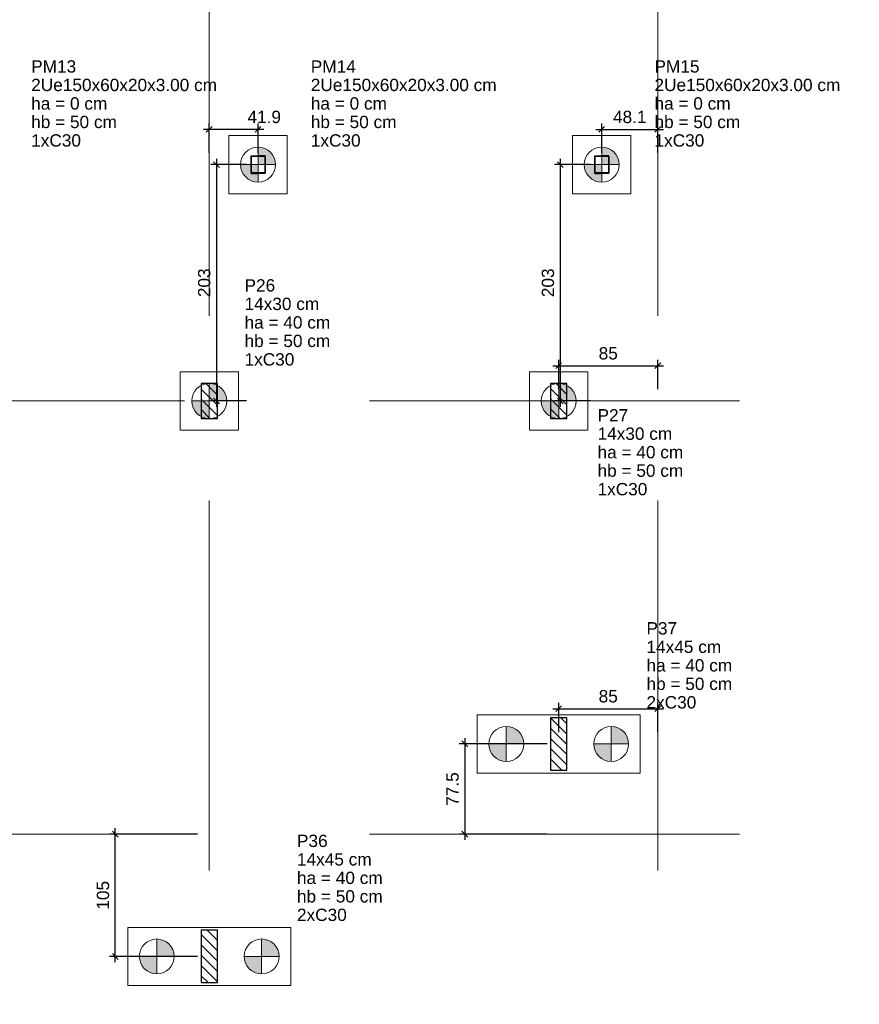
# Model space of a CAD drawing. Header units: millimetres. Extents: x 10906 to 25863, y 1966 to 4861.
# Tile 5 of 163: x 10921 to 10935, y 2935 to 2952. Entities that reach past the tile are written whole.
import ezdxf

# ---------------------------------------------------------------- set-up
doc = ezdxf.new("R2010")
doc.units = ezdxf.units.MM
doc.linetypes.add('DASHED2', pattern=[9.525, 6.35, -3.175])
doc.linetypes.add('DOT2', pattern=[3.175, 0, -3.175])
for name, color, linetype, lineweight in [('LC-Cotas', 4, 'Continuous', 5), ('LC-Eixos', 5, 'DASHED2', 5), ('LC-Estacas dos blocos', 252, 'Continuous', 5), ('LC-Hachuras dos pilares', 8, 'Continuous', 5), ('LC-Seção das fundações', 7, 'Continuous', 5), ('LC-Seção dos pilares', 4, 'Continuous', 30), ('LC-Textos', 7, 'Continuous', 20)]:
    doc.layers.add(name, color=color, linetype=linetype, lineweight=lineweight)
doc.styles.add('Arial', font='arial.ttf')
doc.styles.get("Standard").update_dxf_attribs({"font": 'arial.ttf'})
doc.dimstyles.new('UM_50.000000', dxfattribs={"dimtxt": 0.18, "dimasz": 0.2, "dimexe": 0.2, "dimexo": 0.5, "dimgap": 0, "dimtad": 1, "dimtih": 1, "dimtoh": 1, "dimlfac": 50, "dimzin": 0, "dimdsep": 46, "dimtxsty": 'Standard', "dimcen": 0.09, "dimdle": 0.2, "dimclrd": 256, "dimclre": 256, "dimclrt": 7, "dimazin": 0, "dimtfac": 1, "dimtofl": 0, "dimtmove": 0, "dimatfit": 3, "dimfxl": 1, "dimtolj": 1, "dimtzin": 0, "dimarcsym": 0})
pattern_1 = [(135, (10908.55917, 2930.6675), (-0.08838835, -0.08838835), [])]

# ---------------------------------------------------------------- blocks, each defined once
blk = doc.blocks.new('_Oblique')
at = {"color": 0, "linetype": 'ByBlock', "lineweight": -2}
blk.add_line((-0.5, -0.5), (0.5, 0.5), dxfattribs=at)
blk = doc.blocks.new('*D1345')
at = {"layer": 'Defpoints', "color": 0, "transparency": 16777216}
for p in [(10922.247, 2938.268), (10923.859, 2938.268), (10923.859, 2936.168)]:
    blk.add_point(p, dxfattribs=at)
at = {"layer": 'LC-Cotas', "lineweight": -2, "transparency": 16777216}
for p, q in [((10923.659, 2938.268), (10922.147, 2938.268)), ((10922.247, 2936.068), (10922.247, 2938.368)), ((10923.659, 2936.168), (10922.147, 2936.168))]:
    blk.add_line(p, q, dxfattribs=at)
at = {"layer": 'LC-Cotas', "lineweight": -2, "transparency": 16777216, "xscale": 0.1, "yscale": 0.1, "zscale": 0.1}
for p, rotation in [((10922.247, 2938.268), 90), ((10922.247, 2936.168), 270)]:
    blk.add_blockref('_Oblique', p, dxfattribs=dict(at, rotation=rotation))
at = {"layer": 'LC-Cotas', "color": 7, "transparency": 16777216, "insert": (10922.036, 2937.218), "char_height": 0.2118, "attachment_point": 5, "rotation": 90, "style": 'Arial'}
blk.add_mtext('\\A1;105', dxfattribs=at)
blk = doc.blocks.new('*D1346')
at = {"layer": 'Defpoints', "color": 0, "transparency": 16777216}
for p in [(10929.859, 2939.818), (10928.247, 2938.268), (10929.859, 2938.268)]:
    blk.add_point(p, dxfattribs=at)
at = {"layer": 'LC-Cotas', "lineweight": -2, "transparency": 16777216}
for p, q in [((10929.659, 2939.818), (10928.147, 2939.818)), ((10928.247, 2939.918), (10928.247, 2938.168)), ((10929.659, 2938.268), (10928.147, 2938.268))]:
    blk.add_line(p, q, dxfattribs=at)
at = {"layer": 'LC-Cotas', "lineweight": -2, "transparency": 16777216, "xscale": 0.1, "yscale": 0.1, "zscale": 0.1}
for p, rotation in [((10928.247, 2939.818), 90), ((10928.247, 2938.268), 270)]:
    blk.add_blockref('_Oblique', p, dxfattribs=dict(at, rotation=rotation))
at = {"layer": 'LC-Cotas', "color": 7, "transparency": 16777216, "insert": (10928.036, 2939.043), "char_height": 0.2118, "attachment_point": 5, "rotation": 90, "style": 'Arial'}
blk.add_mtext('\\A1;77.5', dxfattribs=at)
blk = doc.blocks.new('*D1368')
at = {"layer": 'Defpoints', "color": 0, "transparency": 16777216}
for p in [(10924.697, 2949.768), (10923.985, 2945.708), (10924.697, 2945.708)]:
    blk.add_point(p, dxfattribs=at)
at = {"layer": 'LC-Cotas', "lineweight": -2, "transparency": 16777216}
for p, q in [((10924.497, 2949.768), (10923.885, 2949.768)), ((10923.985, 2949.868), (10923.985, 2945.608)), ((10924.497, 2945.708), (10923.885, 2945.708))]:
    blk.add_line(p, q, dxfattribs=at)
at = {"layer": 'LC-Cotas', "lineweight": -2, "transparency": 16777216, "xscale": 0.1, "yscale": 0.1, "zscale": 0.1}
for p, rotation in [((10923.985, 2949.768), 90), ((10923.985, 2945.708), 270)]:
    blk.add_blockref('_Oblique', p, dxfattribs=dict(at, rotation=rotation))
at = {"layer": 'LC-Cotas', "color": 7, "transparency": 16777216, "insert": (10923.774, 2947.738), "char_height": 0.2118, "attachment_point": 5, "rotation": 90, "style": 'Arial'}
blk.add_mtext('\\A1;203', dxfattribs=at)
blk = doc.blocks.new('*D1369')
at = {"layer": 'Defpoints', "color": 0, "transparency": 16777216}
for p in [(10930.597, 2949.768), (10929.885, 2945.708), (10930.597, 2945.708)]:
    blk.add_point(p, dxfattribs=at)
at = {"layer": 'LC-Cotas', "lineweight": -2, "transparency": 16777216}
for p, q in [((10930.397, 2949.768), (10929.785, 2949.768)), ((10929.885, 2949.868), (10929.885, 2945.608)), ((10930.397, 2945.708), (10929.785, 2945.708))]:
    blk.add_line(p, q, dxfattribs=at)
at = {"layer": 'LC-Cotas', "lineweight": -2, "transparency": 16777216, "xscale": 0.1, "yscale": 0.1, "zscale": 0.1}
for p, rotation in [((10929.885, 2949.768), 90), ((10929.885, 2945.708), 270)]:
    blk.add_blockref('_Oblique', p, dxfattribs=dict(at, rotation=rotation))
at = {"layer": 'LC-Cotas', "color": 7, "transparency": 16777216, "insert": (10929.674, 2947.738), "char_height": 0.2118, "attachment_point": 5, "rotation": 90, "style": 'Arial'}
blk.add_mtext('\\A1;203', dxfattribs=at)
blk = doc.blocks.new('*D1389')
at = {"layer": 'Defpoints', "color": 0, "transparency": 16777216}
for p in [(10931.559, 2946.313), (10929.859, 2945.708), (10931.559, 2945.708)]:
    blk.add_point(p, dxfattribs=at)
at = {"layer": 'LC-Cotas', "lineweight": -2, "transparency": 16777216}
for p, q in [((10929.859, 2945.908), (10929.859, 2946.413)), ((10931.559, 2945.908), (10931.559, 2946.413)), ((10929.759, 2946.313), (10931.659, 2946.313))]:
    blk.add_line(p, q, dxfattribs=at)
at = {"layer": 'LC-Cotas', "lineweight": -2, "transparency": 16777216, "xscale": 0.1, "yscale": 0.1, "zscale": 0.1, "rotation": 180}
blk.add_blockref('_Oblique', (10929.859, 2946.313), dxfattribs=at)
at = {"layer": 'LC-Cotas', "lineweight": -2, "transparency": 16777216, "xscale": 0.1, "yscale": 0.1, "zscale": 0.1}
blk.add_blockref('_Oblique', (10931.559, 2946.313), dxfattribs=at)
at = {"layer": 'LC-Cotas', "color": 7, "transparency": 16777216, "insert": (10930.709, 2946.525), "char_height": 0.2118, "attachment_point": 5, "rotation": 0.0057, "style": 'Arial'}
blk.add_mtext('\\A1;85', dxfattribs=at)
blk = doc.blocks.new('*D1393')
at = {"layer": 'Defpoints', "color": 0, "transparency": 16777216}
for p in [(10931.559, 2940.423), (10929.859, 2939.818), (10931.559, 2939.818)]:
    blk.add_point(p, dxfattribs=at)
at = {"layer": 'LC-Cotas', "lineweight": -2, "transparency": 16777216}
for p, q in [((10929.859, 2940.018), (10929.859, 2940.523)), ((10931.559, 2940.018), (10931.559, 2940.523)), ((10929.759, 2940.423), (10931.659, 2940.423))]:
    blk.add_line(p, q, dxfattribs=at)
at = {"layer": 'LC-Cotas', "lineweight": -2, "transparency": 16777216, "xscale": 0.1, "yscale": 0.1, "zscale": 0.1, "rotation": 180}
blk.add_blockref('_Oblique', (10929.859, 2940.423), dxfattribs=at)
at = {"layer": 'LC-Cotas', "lineweight": -2, "transparency": 16777216, "xscale": 0.1, "yscale": 0.1, "zscale": 0.1}
blk.add_blockref('_Oblique', (10931.559, 2940.423), dxfattribs=at)
at = {"layer": 'LC-Cotas', "color": 7, "transparency": 16777216, "insert": (10930.709, 2940.635), "char_height": 0.2118, "attachment_point": 5, "rotation": 0.0057, "style": 'Arial'}
blk.add_mtext('\\A1;85', dxfattribs=at)
blk = doc.blocks.new('*D1296')
at = {"layer": 'Defpoints', "color": 0, "transparency": 16777216}
for p in [(10923.859, 2950.373), (10923.859, 2949.768), (10924.697, 2949.768)]:
    blk.add_point(p, dxfattribs=at)
at = {"layer": 'LC-Cotas', "lineweight": -2, "transparency": 16777216}
for p, q in [((10923.859, 2949.968), (10923.859, 2950.473)), ((10924.697, 2949.968), (10924.697, 2950.473)), ((10924.797, 2950.373), (10923.759, 2950.373))]:
    blk.add_line(p, q, dxfattribs=at)
at = {"layer": 'LC-Cotas', "lineweight": -2, "transparency": 16777216, "xscale": 0.1, "yscale": 0.1, "zscale": 0.1, "rotation": 180}
blk.add_blockref('_Oblique', (10923.859, 2950.373), dxfattribs=at)
at = {"layer": 'LC-Cotas', "lineweight": -2, "transparency": 16777216, "xscale": 0.1, "yscale": 0.1, "zscale": 0.1}
blk.add_blockref('_Oblique', (10924.697, 2950.373), dxfattribs=at)
at = {"layer": 'LC-Cotas', "color": 7, "transparency": 16777216, "insert": (10924.803, 2950.585), "char_height": 0.2118, "attachment_point": 5, "rotation": 0.0057, "style": 'Arial'}
blk.add_mtext('\\A1;41.9', dxfattribs=at)
blk = doc.blocks.new('*D1297')
at = {"layer": 'Defpoints', "color": 0, "transparency": 16777216}
for p in [(10931.559, 2950.373), (10930.597, 2949.768), (10931.559, 2949.768)]:
    blk.add_point(p, dxfattribs=at)
at = {"layer": 'LC-Cotas', "lineweight": -2, "transparency": 16777216}
for p, q in [((10930.597, 2949.968), (10930.597, 2950.473)), ((10931.559, 2949.968), (10931.559, 2950.473)), ((10930.497, 2950.373), (10931.659, 2950.373))]:
    blk.add_line(p, q, dxfattribs=at)
at = {"layer": 'LC-Cotas', "lineweight": -2, "transparency": 16777216, "xscale": 0.1, "yscale": 0.1, "zscale": 0.1, "rotation": 180}
blk.add_blockref('_Oblique', (10930.597, 2950.373), dxfattribs=at)
at = {"layer": 'LC-Cotas', "lineweight": -2, "transparency": 16777216, "xscale": 0.1, "yscale": 0.1, "zscale": 0.1}
blk.add_blockref('_Oblique', (10931.559, 2950.373), dxfattribs=at)
at = {"layer": 'LC-Cotas', "color": 7, "transparency": 16777216, "insert": (10931.078, 2950.585), "char_height": 0.2118, "attachment_point": 5, "rotation": 0.0057, "style": 'Arial'}
blk.add_mtext('\\A1;48.1', dxfattribs=at)

msp = doc.modelspace()

# ---------------------------------------------------------------- hatches: boundary and pattern name
at = {"layer": 'LC-Estacas dos blocos', "linetype": 'Continuous'}
for points in [[(10924.98695, 2949.84515), (10924.95698, 2949.91751), (10924.9093, 2949.97964), (10924.84717, 2950.02731), (10924.77481, 2950.05728), (10924.69717, 2950.06751), (10924.69717, 2949.76751), (10924.99717, 2949.76751), (10924.98695, 2949.84515)], [(10930.89717, 2949.76751), (10930.88695, 2949.84515), (10930.85698, 2949.91751), (10930.8093, 2949.97964), (10930.74717, 2950.02731), (10930.67481, 2950.05728), (10930.59717, 2950.06751), (10930.59717, 2949.76751), (10930.89717, 2949.76751)], [(10924.61952, 2949.47773), (10924.69717, 2949.46751), (10924.69717, 2949.76751), (10924.39717, 2949.76751), (10924.40739, 2949.68986), (10924.43736, 2949.61751), (10924.48504, 2949.55537), (10924.54717, 2949.5077), (10924.61952, 2949.47773)], [(10930.51952, 2949.47773), (10930.59717, 2949.46751), (10930.59717, 2949.76751), (10930.29717, 2949.76751), (10930.30739, 2949.68986), (10930.33736, 2949.61751), (10930.38504, 2949.55537), (10930.44717, 2949.5077), (10930.51952, 2949.47773)], [(10924.14895, 2945.78515), (10924.11898, 2945.85751), (10924.0713, 2945.91964), (10924.00917, 2945.96731), (10923.93681, 2945.99728), (10923.85917, 2946.00751), (10923.85917, 2945.70751), (10924.15917, 2945.70751), (10924.14895, 2945.78515)], [(10930.14895, 2945.78515), (10930.11898, 2945.85751), (10930.0713, 2945.91964), (10930.00917, 2945.96731), (10929.93681, 2945.99728), (10929.85917, 2946.00751), (10929.85917, 2945.70751), (10930.15917, 2945.70751), (10930.14895, 2945.78515)], [(10923.78152, 2945.41773), (10923.85917, 2945.40751), (10923.85917, 2945.70751), (10923.55917, 2945.70751), (10923.56939, 2945.62986), (10923.59936, 2945.55751), (10923.64704, 2945.49537), (10923.70917, 2945.4477), (10923.78152, 2945.41773)], [(10929.78152, 2945.41773), (10929.85917, 2945.40751), (10929.85917, 2945.70751), (10929.55917, 2945.70751), (10929.56939, 2945.62986), (10929.59936, 2945.55751), (10929.64704, 2945.49537), (10929.70917, 2945.4477), (10929.78152, 2945.41773)], [(10929.24895, 2939.89515), (10929.21898, 2939.96751), (10929.1713, 2940.02964), (10929.10917, 2940.07731), (10929.03681, 2940.10728), (10928.95917, 2940.11751), (10928.95917, 2939.81751), (10929.25917, 2939.81751), (10929.24895, 2939.89515)], [(10931.04895, 2939.89515), (10931.01898, 2939.96751), (10930.9713, 2940.02964), (10930.90917, 2940.07731), (10930.83681, 2940.10728), (10930.75917, 2940.11751), (10930.75917, 2939.81751), (10931.05917, 2939.81751), (10931.04895, 2939.89515)], [(10928.88152, 2939.52773), (10928.95917, 2939.51751), (10928.95917, 2939.81751), (10928.65917, 2939.81751), (10928.66939, 2939.73986), (10928.69936, 2939.66751), (10928.74704, 2939.60537), (10928.80917, 2939.5577), (10928.88152, 2939.52773)], [(10930.68152, 2939.52773), (10930.75917, 2939.51751), (10930.75917, 2939.81751), (10930.45917, 2939.81751), (10930.46939, 2939.73986), (10930.49936, 2939.66751), (10930.54704, 2939.60537), (10930.60917, 2939.5577), (10930.68152, 2939.52773)], [(10923.24895, 2936.24515), (10923.21898, 2936.31751), (10923.1713, 2936.37964), (10923.10917, 2936.42731), (10923.03681, 2936.45728), (10922.95917, 2936.46751), (10922.95917, 2936.16751), (10923.25917, 2936.16751), (10923.24895, 2936.24515)], [(10925.04895, 2936.24515), (10925.01898, 2936.31751), (10924.9713, 2936.37964), (10924.90917, 2936.42731), (10924.83681, 2936.45728), (10924.75917, 2936.46751), (10924.75917, 2936.16751), (10925.05917, 2936.16751), (10925.04895, 2936.24515)], [(10922.88152, 2935.87773), (10922.95917, 2935.86751), (10922.95917, 2936.16751), (10922.65917, 2936.16751), (10922.66939, 2936.08986), (10922.69936, 2936.01751), (10922.74704, 2935.95537), (10922.80917, 2935.9077), (10922.88152, 2935.87773)], [(10924.68152, 2935.87773), (10924.75917, 2935.86751), (10924.75917, 2936.16751), (10924.45917, 2936.16751), (10924.46939, 2936.08986), (10924.49936, 2936.01751), (10924.54704, 2935.95537), (10924.60917, 2935.9077), (10924.68152, 2935.87773)]]:
    msp.add_hatch(color=256, dxfattribs=at).paths.add_polyline_path(points)
at = {"layer": 'LC-Hachuras dos pilares', "linetype": 'Continuous'}
h = msp.add_hatch(dxfattribs=at)
h.set_pattern_fill('ANSI31', color=256, angle=90, style=0)
h.set_pattern_definition(pattern_1)
h.paths.add_polyline_path([(10924.81117, 2949.91751), (10924.81211, 2949.91743), (10924.81302, 2949.91721), (10924.81389, 2949.91685), (10924.81469, 2949.91636), (10924.81541, 2949.91575), (10924.81602, 2949.91503), (10924.81651, 2949.91423), (10924.81687, 2949.91336), (10924.81709, 2949.91244), (10924.81717, 2949.91151), (10924.81717, 2949.62351), (10924.81709, 2949.62257), (10924.81687, 2949.62165), (10924.81651, 2949.62078), (10924.81602, 2949.61998), (10924.81541, 2949.61926), (10924.81469, 2949.61865), (10924.81389, 2949.61816), (10924.81302, 2949.6178), (10924.81211, 2949.61758), (10924.81117, 2949.61751), (10924.58317, 2949.61751), (10924.58223, 2949.61758), (10924.58131, 2949.6178), (10924.58044, 2949.61816), (10924.57964, 2949.61865), (10924.57893, 2949.61926), (10924.57831, 2949.61998), (10924.57782, 2949.62078), (10924.57746, 2949.62165), (10924.57724, 2949.62257), (10924.57717, 2949.62351), (10924.57717, 2949.91151), (10924.57724, 2949.91244), (10924.57746, 2949.91336), (10924.57782, 2949.91423), (10924.57831, 2949.91503), (10924.57893, 2949.91575), (10924.57964, 2949.91636), (10924.58044, 2949.91685), (10924.58131, 2949.91721), (10924.58223, 2949.91743), (10924.58317, 2949.91751), (10924.81117, 2949.91751)])
h.paths.add_polyline_path([(10924.80517, 2949.91151), (10924.80611, 2949.91143), (10924.80702, 2949.91121), (10924.80789, 2949.91085), (10924.80869, 2949.91036), (10924.80941, 2949.90975), (10924.81002, 2949.90903), (10924.81051, 2949.90823), (10924.81087, 2949.90736), (10924.81109, 2949.90644), (10924.81117, 2949.90551), (10924.81117, 2949.62951), (10924.81109, 2949.62857), (10924.81087, 2949.62765), (10924.81051, 2949.62678), (10924.81002, 2949.62598), (10924.80941, 2949.62526), (10924.80869, 2949.62465), (10924.80789, 2949.62416), (10924.80702, 2949.6238), (10924.80611, 2949.62358), (10924.80517, 2949.62351), (10924.58917, 2949.62351), (10924.58823, 2949.62358), (10924.58731, 2949.6238), (10924.58644, 2949.62416), (10924.58564, 2949.62465), (10924.58493, 2949.62526), (10924.58431, 2949.62598), (10924.58382, 2949.62678), (10924.58346, 2949.62765), (10924.58324, 2949.62857), (10924.58317, 2949.62951), (10924.58317, 2949.90551), (10924.58324, 2949.90644), (10924.58346, 2949.90736), (10924.58382, 2949.90823), (10924.58431, 2949.90903), (10924.58493, 2949.90975), (10924.58564, 2949.91036), (10924.58644, 2949.91085), (10924.58731, 2949.91121), (10924.58823, 2949.91143), (10924.58917, 2949.91151), (10924.80517, 2949.91151)], flags=0)
h = msp.add_hatch(dxfattribs=at)
h.set_pattern_fill('ANSI31', color=256, angle=90, style=0)
h.set_pattern_definition(pattern_1)
h.paths.add_polyline_path([(10930.71117, 2949.91751), (10930.71211, 2949.91743), (10930.71302, 2949.91721), (10930.71389, 2949.91685), (10930.71469, 2949.91636), (10930.71541, 2949.91575), (10930.71602, 2949.91503), (10930.71651, 2949.91423), (10930.71687, 2949.91336), (10930.71709, 2949.91244), (10930.71717, 2949.91151), (10930.71717, 2949.62351), (10930.71709, 2949.62257), (10930.71687, 2949.62165), (10930.71651, 2949.62078), (10930.71602, 2949.61998), (10930.71541, 2949.61926), (10930.71469, 2949.61865), (10930.71389, 2949.61816), (10930.71302, 2949.6178), (10930.71211, 2949.61758), (10930.71117, 2949.61751), (10930.48317, 2949.61751), (10930.48223, 2949.61758), (10930.48131, 2949.6178), (10930.48044, 2949.61816), (10930.47964, 2949.61865), (10930.47893, 2949.61926), (10930.47831, 2949.61998), (10930.47782, 2949.62078), (10930.47746, 2949.62165), (10930.47724, 2949.62257), (10930.47717, 2949.62351), (10930.47717, 2949.91151), (10930.47724, 2949.91244), (10930.47746, 2949.91336), (10930.47782, 2949.91423), (10930.47831, 2949.91503), (10930.47893, 2949.91575), (10930.47964, 2949.91636), (10930.48044, 2949.91685), (10930.48131, 2949.91721), (10930.48223, 2949.91743), (10930.48317, 2949.91751), (10930.71117, 2949.91751)])
h.paths.add_polyline_path([(10930.70517, 2949.91151), (10930.70611, 2949.91143), (10930.70702, 2949.91121), (10930.70789, 2949.91085), (10930.70869, 2949.91036), (10930.70941, 2949.90975), (10930.71002, 2949.90903), (10930.71051, 2949.90823), (10930.71087, 2949.90736), (10930.71109, 2949.90644), (10930.71117, 2949.90551), (10930.71117, 2949.62951), (10930.71109, 2949.62857), (10930.71087, 2949.62765), (10930.71051, 2949.62678), (10930.71002, 2949.62598), (10930.70941, 2949.62526), (10930.70869, 2949.62465), (10930.70789, 2949.62416), (10930.70702, 2949.6238), (10930.70611, 2949.62358), (10930.70517, 2949.62351), (10930.48917, 2949.62351), (10930.48823, 2949.62358), (10930.48731, 2949.6238), (10930.48644, 2949.62416), (10930.48564, 2949.62465), (10930.48493, 2949.62526), (10930.48431, 2949.62598), (10930.48382, 2949.62678), (10930.48346, 2949.62765), (10930.48324, 2949.62857), (10930.48317, 2949.62951), (10930.48317, 2949.90551), (10930.48324, 2949.90644), (10930.48346, 2949.90736), (10930.48382, 2949.90823), (10930.48431, 2949.90903), (10930.48493, 2949.90975), (10930.48564, 2949.91036), (10930.48644, 2949.91085), (10930.48731, 2949.91121), (10930.48823, 2949.91143), (10930.48917, 2949.91151), (10930.70517, 2949.91151)], flags=0)
h = msp.add_hatch(dxfattribs=at)
h.set_pattern_fill('ANSI31', color=256, angle=90, style=0)
h.set_pattern_definition(pattern_1)
h.paths.add_polyline_path([(10923.71917, 2945.40751), (10923.99917, 2945.40751), (10923.99917, 2946.00751), (10923.71917, 2946.00751), (10923.71917, 2945.40751)])
h = msp.add_hatch(dxfattribs=at)
h.set_pattern_fill('ANSI31', color=256, angle=90, style=0)
h.set_pattern_definition(pattern_1)
h.paths.add_polyline_path([(10929.71917, 2945.40751), (10929.99917, 2945.40751), (10929.99917, 2946.00751), (10929.71917, 2946.00751), (10929.71917, 2945.40751)])
h = msp.add_hatch(dxfattribs=at)
h.set_pattern_fill('ANSI31', color=256, angle=90, style=0)
h.set_pattern_definition(pattern_1)
h.paths.add_polyline_path([(10929.71917, 2939.36751), (10929.99917, 2939.36751), (10929.99917, 2940.26751), (10929.71917, 2940.26751), (10929.71917, 2939.36751)])
h = msp.add_hatch(dxfattribs=at)
h.set_pattern_fill('ANSI31', color=256, angle=90, style=0)
h.set_pattern_definition(pattern_1)
h.paths.add_polyline_path([(10923.71917, 2935.71751), (10923.99917, 2935.71751), (10923.99917, 2936.61751), (10923.71917, 2936.61751), (10923.71917, 2935.71751)])

# ---------------------------------------------------------------- linework, layer by layer
at = {"layer": 'LC-Eixos'}
for p, q in [((10923.85917, 2982.09601), (10923.85917, 2920.56751)), ((10931.55917, 2982.09601), (10931.55917, 2920.56751)), ((10907.55917, 2945.70751), (10993.94087, 2945.70751)), ((10907.55917, 2938.26751), (10993.94087, 2938.26751))]:
    msp.add_line(p, q, dxfattribs=at)
at = {"layer": 'LC-Estacas dos blocos'}
for p, q in [((10924.69717, 2949.46751), (10924.69717, 2950.06751)), ((10930.59717, 2949.46751), (10930.59717, 2950.06751)), ((10924.39717, 2949.76751), (10924.99717, 2949.76751)), ((10930.29717, 2949.76751), (10930.89717, 2949.76751)), ((10923.85917, 2945.40751), (10923.85917, 2946.00751)), ((10929.85917, 2945.40751), (10929.85917, 2946.00751)), ((10923.55917, 2945.70751), (10924.15917, 2945.70751)), ((10929.55917, 2945.70751), (10930.15917, 2945.70751)), ((10928.95917, 2939.51751), (10928.95917, 2940.11751)), ((10930.75917, 2939.51751), (10930.75917, 2940.11751)), ((10928.65917, 2939.81751), (10929.25917, 2939.81751)), ((10930.45917, 2939.81751), (10931.05917, 2939.81751)), ((10922.95917, 2935.86751), (10922.95917, 2936.46751)), ((10924.75917, 2935.86751), (10924.75917, 2936.46751)), ((10922.65917, 2936.16751), (10923.25917, 2936.16751)), ((10924.45917, 2936.16751), (10925.05917, 2936.16751))]:
    msp.add_line(p, q, dxfattribs=at)
for centre in [(10924.69717, 2949.76751), (10930.59717, 2949.76751), (10923.85917, 2945.70751), (10929.85917, 2945.70751), (10928.95917, 2939.81751), (10930.75917, 2939.81751), (10922.95917, 2936.16751), (10924.75917, 2936.16751)]:
    msp.add_circle(centre, 0.3, dxfattribs=at)
at = {"layer": 'LC-Seção das fundações'}
for points in [[(10924.19717, 2950.26751), (10924.19717, 2949.26751), (10925.19717, 2949.26751), (10925.19717, 2950.26751), (10924.19717, 2950.26751)], [(10930.09717, 2950.26751), (10930.09717, 2949.26751), (10931.09717, 2949.26751), (10931.09717, 2950.26751), (10930.09717, 2950.26751)], [(10923.35917, 2946.20751), (10923.35917, 2945.20751), (10924.35917, 2945.20751), (10924.35917, 2946.20751), (10923.35917, 2946.20751)], [(10929.35917, 2946.20751), (10929.35917, 2945.20751), (10930.35917, 2945.20751), (10930.35917, 2946.20751), (10929.35917, 2946.20751)], [(10928.45917, 2940.31751), (10928.45917, 2939.31751), (10931.25917, 2939.31751), (10931.25917, 2940.31751), (10928.45917, 2940.31751)], [(10922.45917, 2936.66751), (10922.45917, 2935.66751), (10925.25917, 2935.66751), (10925.25917, 2936.66751), (10922.45917, 2936.66751)]]:
    msp.add_lwpolyline(points, close=True, dxfattribs=at)
at = {"layer": 'LC-Seção dos pilares'}
for points in [[(10924.81117, 2949.91751), (10924.81211, 2949.91743), (10924.81302, 2949.91721), (10924.81389, 2949.91685), (10924.81469, 2949.91636), (10924.81541, 2949.91575), (10924.81602, 2949.91503), (10924.81651, 2949.91423), (10924.81687, 2949.91336), (10924.81709, 2949.91244), (10924.81717, 2949.91151), (10924.81717, 2949.62351), (10924.81709, 2949.62257), (10924.81687, 2949.62165), (10924.81651, 2949.62078), (10924.81602, 2949.61998), (10924.81541, 2949.61926), (10924.81469, 2949.61865), (10924.81389, 2949.61816), (10924.81302, 2949.6178), (10924.81211, 2949.61758), (10924.81117, 2949.61751), (10924.58317, 2949.61751), (10924.58223, 2949.61758), (10924.58131, 2949.6178), (10924.58044, 2949.61816), (10924.57964, 2949.61865), (10924.57893, 2949.61926), (10924.57831, 2949.61998), (10924.57782, 2949.62078), (10924.57746, 2949.62165), (10924.57724, 2949.62257), (10924.57717, 2949.62351), (10924.57717, 2949.91151), (10924.57724, 2949.91244), (10924.57746, 2949.91336), (10924.57782, 2949.91423), (10924.57831, 2949.91503), (10924.57893, 2949.91575), (10924.57964, 2949.91636), (10924.58044, 2949.91685), (10924.58131, 2949.91721), (10924.58223, 2949.91743), (10924.58317, 2949.91751), (10924.81117, 2949.91751)], [(10924.80517, 2949.91151), (10924.80611, 2949.91143), (10924.80702, 2949.91121), (10924.80789, 2949.91085), (10924.80869, 2949.91036), (10924.80941, 2949.90975), (10924.81002, 2949.90903), (10924.81051, 2949.90823), (10924.81087, 2949.90736), (10924.81109, 2949.90644), (10924.81117, 2949.90551), (10924.81117, 2949.62951), (10924.81109, 2949.62857), (10924.81087, 2949.62765), (10924.81051, 2949.62678), (10924.81002, 2949.62598), (10924.80941, 2949.62526), (10924.80869, 2949.62465), (10924.80789, 2949.62416), (10924.80702, 2949.6238), (10924.80611, 2949.62358), (10924.80517, 2949.62351), (10924.58917, 2949.62351), (10924.58823, 2949.62358), (10924.58731, 2949.6238), (10924.58644, 2949.62416), (10924.58564, 2949.62465), (10924.58493, 2949.62526), (10924.58431, 2949.62598), (10924.58382, 2949.62678), (10924.58346, 2949.62765), (10924.58324, 2949.62857), (10924.58317, 2949.62951), (10924.58317, 2949.90551), (10924.58324, 2949.90644), (10924.58346, 2949.90736), (10924.58382, 2949.90823), (10924.58431, 2949.90903), (10924.58493, 2949.90975), (10924.58564, 2949.91036), (10924.58644, 2949.91085), (10924.58731, 2949.91121), (10924.58823, 2949.91143), (10924.58917, 2949.91151), (10924.80517, 2949.91151)], [(10930.71117, 2949.91751), (10930.71211, 2949.91743), (10930.71302, 2949.91721), (10930.71389, 2949.91685), (10930.71469, 2949.91636), (10930.71541, 2949.91575), (10930.71602, 2949.91503), (10930.71651, 2949.91423), (10930.71687, 2949.91336), (10930.71709, 2949.91244), (10930.71717, 2949.91151), (10930.71717, 2949.62351), (10930.71709, 2949.62257), (10930.71687, 2949.62165), (10930.71651, 2949.62078), (10930.71602, 2949.61998), (10930.71541, 2949.61926), (10930.71469, 2949.61865), (10930.71389, 2949.61816), (10930.71302, 2949.6178), (10930.71211, 2949.61758), (10930.71117, 2949.61751), (10930.48317, 2949.61751), (10930.48223, 2949.61758), (10930.48131, 2949.6178), (10930.48044, 2949.61816), (10930.47964, 2949.61865), (10930.47893, 2949.61926), (10930.47831, 2949.61998), (10930.47782, 2949.62078), (10930.47746, 2949.62165), (10930.47724, 2949.62257), (10930.47717, 2949.62351), (10930.47717, 2949.91151), (10930.47724, 2949.91244), (10930.47746, 2949.91336), (10930.47782, 2949.91423), (10930.47831, 2949.91503), (10930.47893, 2949.91575), (10930.47964, 2949.91636), (10930.48044, 2949.91685), (10930.48131, 2949.91721), (10930.48223, 2949.91743), (10930.48317, 2949.91751), (10930.71117, 2949.91751)], [(10930.70517, 2949.91151), (10930.70611, 2949.91143), (10930.70702, 2949.91121), (10930.70789, 2949.91085), (10930.70869, 2949.91036), (10930.70941, 2949.90975), (10930.71002, 2949.90903), (10930.71051, 2949.90823), (10930.71087, 2949.90736), (10930.71109, 2949.90644), (10930.71117, 2949.90551), (10930.71117, 2949.62951), (10930.71109, 2949.62857), (10930.71087, 2949.62765), (10930.71051, 2949.62678), (10930.71002, 2949.62598), (10930.70941, 2949.62526), (10930.70869, 2949.62465), (10930.70789, 2949.62416), (10930.70702, 2949.6238), (10930.70611, 2949.62358), (10930.70517, 2949.62351), (10930.48917, 2949.62351), (10930.48823, 2949.62358), (10930.48731, 2949.6238), (10930.48644, 2949.62416), (10930.48564, 2949.62465), (10930.48493, 2949.62526), (10930.48431, 2949.62598), (10930.48382, 2949.62678), (10930.48346, 2949.62765), (10930.48324, 2949.62857), (10930.48317, 2949.62951), (10930.48317, 2949.90551), (10930.48324, 2949.90644), (10930.48346, 2949.90736), (10930.48382, 2949.90823), (10930.48431, 2949.90903), (10930.48493, 2949.90975), (10930.48564, 2949.91036), (10930.48644, 2949.91085), (10930.48731, 2949.91121), (10930.48823, 2949.91143), (10930.48917, 2949.91151), (10930.70517, 2949.91151)], [(10923.71917, 2945.40751), (10923.99917, 2945.40751), (10923.99917, 2946.00751), (10923.71917, 2946.00751), (10923.71917, 2945.40751)], [(10929.71917, 2945.40751), (10929.99917, 2945.40751), (10929.99917, 2946.00751), (10929.71917, 2946.00751), (10929.71917, 2945.40751)], [(10929.71917, 2939.36751), (10929.99917, 2939.36751), (10929.99917, 2940.26751), (10929.71917, 2940.26751), (10929.71917, 2939.36751)], [(10923.71917, 2935.71751), (10923.99917, 2935.71751), (10923.99917, 2936.61751), (10923.71917, 2936.61751), (10923.71917, 2935.71751)]]:
    msp.add_lwpolyline(points, close=True, dxfattribs=at)
at = {"layer": 'LC-Seção dos pilares', "linetype": 'DOT2', "ltscale": 0.05}
for points in [[(10924.57717, 2949.61751), (10924.81717, 2949.61751), (10924.81717, 2949.91751), (10924.57717, 2949.91751), (10924.57717, 2949.61751)], [(10930.47717, 2949.61751), (10930.71717, 2949.61751), (10930.71717, 2949.91751), (10930.47717, 2949.91751), (10930.47717, 2949.61751)]]:
    msp.add_lwpolyline(points, close=True, dxfattribs=at)

# ---------------------------------------------------------------- texts
at = {"layer": 'LC-Textos', "linetype": 'Continuous', "char_height": 0.2118, "attachment_point": 7, "line_spacing_factor": 0.798, "style": 'Arial'}
for s, insert, width in [('PM13', (10920.8026, 2951.34468), 1.547509), ('PM14', (10925.6026, 2951.34468), 1.5315536), ('PM15', (10931.5026, 2951.34468), 1.5315536), ('2Ue150x60x20x3.00 cm', (10920.8026, 2951.02698), 6.3719261), ('2Ue150x60x20x3.00 cm', (10925.6026, 2951.02698), 6.3062292), ('2Ue150x60x20x3.00 cm', (10931.5026, 2951.02698), 6.3062292), ('ha = 0 cm', (10920.8026, 2950.70928), 2.6186393), ('ha = 0 cm', (10925.6026, 2950.70928), 2.5916402), ('ha = 0 cm', (10931.5026, 2950.70928), 2.5916402), ('hb = 50 cm', (10920.8026, 2950.39158), 2.9477737), ('hb = 50 cm', (10925.6026, 2950.39158), 2.917381), ('hb = 50 cm', (10931.5026, 2950.39158), 2.917381), ('1xC30', (10920.8026, 2950.07388), 1.7063019), ('1xC30', (10925.6026, 2950.07388), 1.6887093), ('1xC30', (10931.5026, 2950.07388), 1.6887093), ('P26', (10924.46507, 2947.58421), 1.0538074), ('14x30 cm', (10924.46507, 2947.26651), 2.5637836), ('ha = 40 cm', (10924.46507, 2946.94881), 2.9477737), ('hb = 50 cm', (10924.46507, 2946.63111), 2.9477737), ('1xC30', (10924.46507, 2946.31341), 1.7063019), ('P27', (10930.52476, 2945.35544), 1.0429423), ('14x30 cm', (10930.52476, 2945.03774), 2.53735), ('ha = 40 cm', (10930.52476, 2944.72004), 2.917381), ('hb = 50 cm', (10930.52476, 2944.40234), 2.917381), ('1xC30', (10930.52476, 2944.08464), 1.6887093), ('P37', (10931.36507, 2941.69421), 1.0429423), ('14x45 cm', (10931.36507, 2941.37651), 2.53735), ('ha = 40 cm', (10931.36507, 2941.05881), 2.917381), ('hb = 50 cm', (10931.36507, 2940.74111), 2.917381), ('2xC30', (10931.36507, 2940.42341), 1.6887093), ('P36', (10925.36507, 2938.04421), 1.0538074), ('14x45 cm', (10925.36507, 2937.72651), 2.5637836), ('ha = 40 cm', (10925.36507, 2937.40881), 2.9477737), ('hb = 50 cm', (10925.36507, 2937.09111), 2.9477737), ('2xC30', (10925.36507, 2936.77341), 1.7063019)]:
    msp.add_mtext(s, dxfattribs=dict(at, insert=insert, width=width))

# ---------------------------------------------------------------- dimensions: what is measured, and where the dimension line sits
at = {"layer": 'LC-Cotas'}
for base, p1, p2, picture, middle in [((10923.85917, 2950.37341), (10924.69717, 2949.76751), (10923.85917, 2949.76751), '*D1296', (10924.80307, 2950.58521)), ((10931.55917, 2950.37341), (10930.59717, 2949.76751), (10931.55917, 2949.76751), '*D1297', (10931.07817, 2950.58521)), ((10931.55917, 2946.31341), (10929.85917, 2945.70751), (10931.55917, 2945.70751), '*D1389', (10930.70917, 2946.52521)), ((10931.55917, 2940.42341), (10929.85917, 2939.81751), (10931.55917, 2939.81751), '*D1393', (10930.70917, 2940.63521))]:
    dim = msp.add_linear_dim(base=base, p1=p1, p2=p2, dimstyle='UM_50.000000', override={"dimtxt": 0.2118, "dimasz": 0.1, "dimexe": 0.1, "dimexo": 0.2, "dimtad": 1, "dimtih": 0, "dimtoh": 0, "dimdec": 1, "dimlfac": 50, "dimzin": 8, "dimtxsty": 'Arial', "dimblk": 'Oblique', "dimblk1": 'Oblique', "dimblk2": 'Oblique', "dimsah": 1, "dimdle": 0.1, "dimse1": 0, "dimse2": 0, "dimclrt": 7, "dimadec": 1, "dimazin": 3, "dimtmove": 2, "dimldrblk": 'Oblique'}, dxfattribs=at)
    dim.commit()
    dim.dimension.update_dxf_attribs({"geometry": picture, "text_midpoint": middle, "dimtype": 160, "text_rotation": 0.00573})
for base, p1, p2, picture, middle in [((10923.98537, 2945.70751), (10924.69717, 2949.76751), (10924.69717, 2945.70751), '*D1368', (10923.77357, 2947.73751)), ((10929.88537, 2945.70751), (10930.59717, 2949.76751), (10930.59717, 2945.70751), '*D1369', (10929.67357, 2947.73751)), ((10928.24737, 2938.26751), (10929.85917, 2939.81751), (10929.85917, 2938.26751), '*D1346', (10928.03557, 2939.04251)), ((10922.24737, 2938.26751), (10923.85917, 2936.16751), (10923.85917, 2938.26751), '*D1345', (10922.03557, 2937.21751))]:
    dim = msp.add_linear_dim(base=base, p1=p1, p2=p2, angle=90, dimstyle='UM_50.000000', override={"dimtxt": 0.2118, "dimasz": 0.1, "dimexe": 0.1, "dimexo": 0.2, "dimtad": 1, "dimtih": 0, "dimtoh": 0, "dimdec": 1, "dimlfac": 50, "dimzin": 8, "dimtxsty": 'Arial', "dimblk": 'Oblique', "dimblk1": 'Oblique', "dimblk2": 'Oblique', "dimsah": 1, "dimdle": 0.1, "dimse1": 0, "dimse2": 0, "dimclrt": 7, "dimadec": 1, "dimazin": 3, "dimtmove": 2, "dimldrblk": 'Oblique'}, dxfattribs=at)
    dim.commit()
    dim.dimension.update_dxf_attribs({"geometry": picture, "text_midpoint": middle, "dimtype": 160, "text_rotation": 90})

doc.saveas('drawing.dxf')
